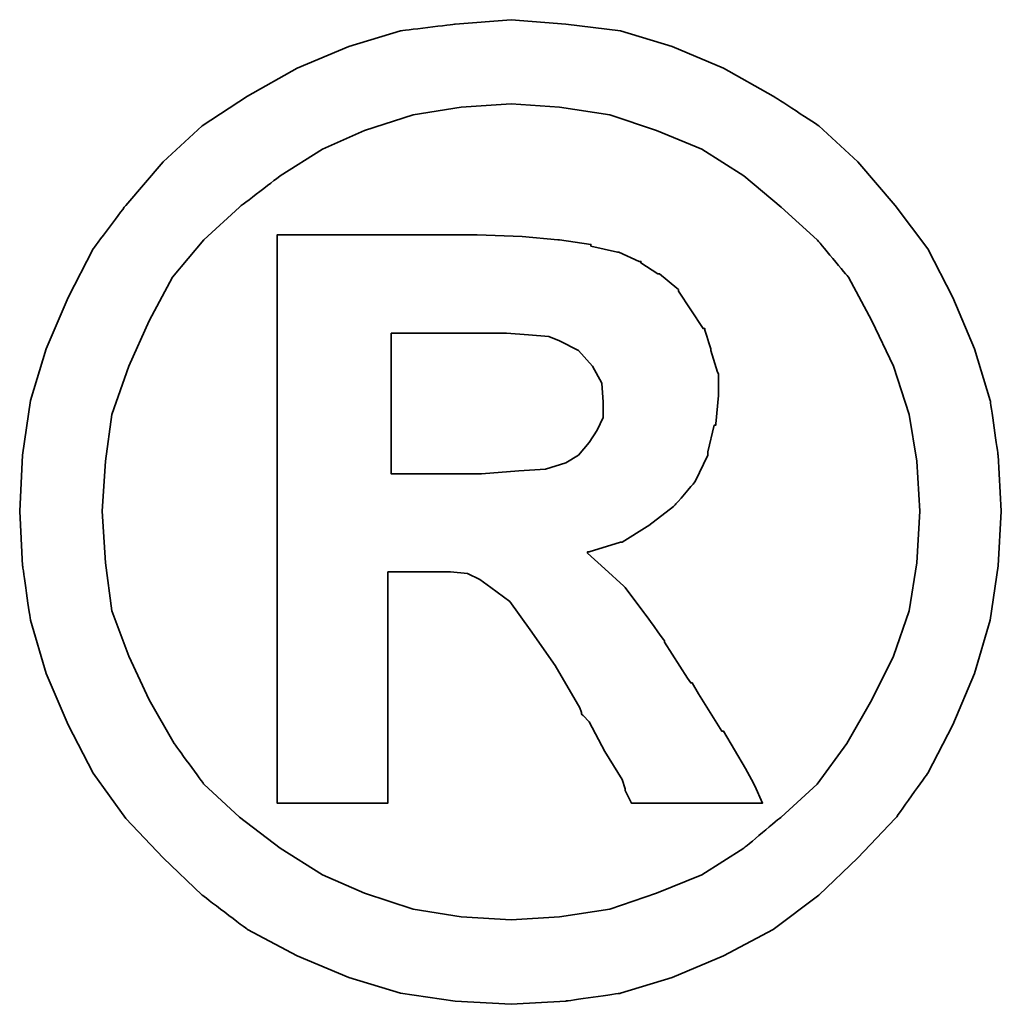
# Model space of a CAD drawing. Header units: millimetres. Extents: x 716 to 1311, y 158 to 389.
# Tile 53 of 56: x 1182.35 to 1185.42, y 224.16 to 227.24. Entities that reach past the tile are written whole.
import ezdxf

# ---------------------------------------------------------------- set-up
doc = ezdxf.new("R2010")
doc.units = ezdxf.units.MM
doc.header["$LTSCALE"] = 10
doc.layers.add('DIM', color=4, linetype='Continuous')
doc.layers.add('layer 1', color=7, linetype='Continuous')

# ---------------------------------------------------------------- blocks, each defined once
blk = doc.blocks.new('TBI MOTION logo(完整正式版)')
at = {"layer": 'layer 1', "color": 22, "lineweight": 35}
for points, knots in [([(81.20634, 4.98624), (81.20634, 4.98624), (81.18649, 5.32862), (81.18649, 5.32862), (81.18649, 5.32862), (81.18649, 5.32862), (81.13886, 5.66206), (81.13886, 5.66206), (81.13886, 5.66206), (81.13886, 5.66206), (81.04359, 5.97764), (81.04359, 5.97764), (81.04359, 5.97764), (81.04359, 5.97764), (80.91061, 6.29124), (80.91061, 6.29124), (80.91061, 6.29124), (80.91061, 6.29124), (80.75778, 6.58697), (80.75778, 6.58697), (80.75778, 6.58697), (80.75778, 6.58697), (80.5593, 6.85294), (80.5593, 6.85294), (80.5593, 6.85294), (80.5593, 6.85294), (80.33105, 7.1189), (80.33105, 7.1189), (80.33105, 7.1189), (80.33105, 7.1189), (80.09287, 7.33921), (80.09287, 7.33921), (80.09287, 7.33921), (80.09287, 7.33921), (79.815, 7.51982), (79.815, 7.51982), (79.815, 7.51982), (79.815, 7.51982), (79.51133, 7.69051), (79.51133, 7.69051), (79.51133, 7.69051), (79.51133, 7.69051), (79.19773, 7.8235), (79.19773, 7.8235), (79.19773, 7.8235), (79.19773, 7.8235), (78.88215, 7.91877), (78.88215, 7.91877), (78.88215, 7.91877), (78.88215, 7.91877), (78.54871, 7.95846), (78.54871, 7.95846), (78.54871, 7.95846), (78.54871, 7.95846), (78.21526, 7.98625), (78.21526, 7.98625), (78.21526, 7.98625), (78.21526, 7.98625), (77.87388, 7.95846), (77.87388, 7.95846), (77.87388, 7.95846), (77.87388, 7.95846), (77.54044, 7.91877), (77.54044, 7.91877), (77.54044, 7.91877), (77.54044, 7.91877), (77.22485, 7.8235), (77.22485, 7.8235), (77.22485, 7.8235), (77.22485, 7.8235), (76.91027, 7.69051), (76.91027, 7.69051), (76.91027, 7.69051), (76.91027, 7.69051), (76.6056, 7.51982), (76.6056, 7.51982), (76.6056, 7.51982), (76.6056, 7.51982), (76.32972, 7.33921), (76.32972, 7.33921), (76.32972, 7.33921), (76.32972, 7.33921), (76.09154, 7.1189), (76.09154, 7.1189), (76.09154, 7.1189), (76.09154, 7.1189), (75.86329, 6.85294), (75.86329, 6.85294), (75.86329, 6.85294), (75.86329, 6.85294), (75.66382, 6.58697), (75.66382, 6.58697), (75.66382, 6.58697), (75.66382, 6.58697), (75.51099, 6.29124), (75.51099, 6.29124), (75.51099, 6.29124), (75.51099, 6.29124), (75.37702, 5.97764), (75.37702, 5.97764), (75.37702, 5.97764), (75.37702, 5.97764), (75.28175, 5.66206), (75.28175, 5.66206), (75.28175, 5.66206), (75.28175, 5.66206), (75.23411, 5.32862), (75.23411, 5.32862), (75.23411, 5.32862), (75.23411, 5.32862), (75.21625, 4.98624), (75.21625, 4.98624), (75.21625, 4.98624), (75.21625, 4.98624), (75.23411, 4.6528), (75.23411, 4.6528), (75.23411, 4.6528), (75.23411, 4.6528), (75.28175, 4.32035), (75.28175, 4.32035), (75.28175, 4.32035), (75.28175, 4.32035), (75.37702, 3.99583), (75.37702, 3.99583), (75.37702, 3.99583), (75.37702, 3.99583), (75.51099, 3.68224), (75.51099, 3.68224), (75.51099, 3.68224), (75.51099, 3.68224), (75.66382, 3.38749), (75.66382, 3.38749), (75.66382, 3.38749), (75.66382, 3.38749), (75.86329, 3.10963), (75.86329, 3.10963), (75.86329, 3.10963), (75.86329, 3.10963), (76.09154, 2.87145), (76.09154, 2.87145), (76.09154, 2.87145), (76.09154, 2.87145), (76.32972, 2.6432), (76.32972, 2.6432), (76.32972, 2.6432), (76.32972, 2.6432), (76.6056, 2.43381), (76.6056, 2.43381), (76.6056, 2.43381), (76.6056, 2.43381), (76.91027, 2.27205), (76.91027, 2.27205), (76.91027, 2.27205), (76.91027, 2.27205), (77.22485, 2.13906), (77.22485, 2.13906), (77.22485, 2.13906), (77.22485, 2.13906), (77.54044, 2.0438), (77.54044, 2.0438), (77.54044, 2.0438), (77.54044, 2.0438), (77.87388, 1.99616), (77.87388, 1.99616), (77.87388, 1.99616), (77.87388, 1.99616), (78.21526, 1.97631), (78.21526, 1.97631), (78.21526, 1.97631), (78.21526, 1.97631), (78.54871, 1.99616), (78.54871, 1.99616), (78.54871, 1.99616), (78.54871, 1.99616), (78.88215, 2.0438), (78.88215, 2.0438), (78.88215, 2.0438), (78.88215, 2.0438), (79.19773, 2.13906), (79.19773, 2.13906), (79.19773, 2.13906), (79.19773, 2.13906), (79.51133, 2.27205), (79.51133, 2.27205), (79.51133, 2.27205), (79.51133, 2.27205), (79.815, 2.43381), (79.815, 2.43381), (79.815, 2.43381), (79.815, 2.43381), (80.09287, 2.6432), (80.09287, 2.6432), (80.09287, 2.6432), (80.09287, 2.6432), (80.33105, 2.87145), (80.33105, 2.87145), (80.33105, 2.87145), (80.33105, 2.87145), (80.5593, 3.10963), (80.5593, 3.10963), (80.5593, 3.10963), (80.5593, 3.10963), (80.75778, 3.38749), (80.75778, 3.38749), (80.75778, 3.38749), (80.75778, 3.38749), (80.91061, 3.68224), (80.91061, 3.68224), (80.91061, 3.68224), (80.91061, 3.68224), (81.04359, 3.99583), (81.04359, 3.99583), (81.04359, 3.99583), (81.04359, 3.99583), (81.13886, 4.32035), (81.13886, 4.32035), (81.13886, 4.32035), (81.13886, 4.32035), (81.18649, 4.6528), (81.18649, 4.6528), (81.18649, 4.6528), (81.18649, 4.6528), (81.20634, 4.98624), (81.20634, 4.98624)], [0, 0, 0, 0, 0.0178571, 0.0178571, 0.0178571, 0.0178572, 0.0357143, 0.0357143, 0.0357143, 0.0357143, 0.0535714, 0.0535714, 0.0535714, 0.0535714, 0.0714286, 0.0714286, 0.0714286, 0.0714286, 0.0892857, 0.0892857, 0.0892857, 0.0892857, 0.1071429, 0.1071429, 0.1071429, 0.1071429, 0.125, 0.125, 0.125, 0.125, 0.1428571, 0.1428571, 0.1428571, 0.1428572, 0.1607143, 0.1607143, 0.1607143, 0.1607143, 0.1785714, 0.1785714, 0.1785714, 0.1785714, 0.1964286, 0.1964286, 0.1964286, 0.1964286, 0.2142857, 0.2142857, 0.2142857, 0.2142857, 0.2321429, 0.2321429, 0.2321429, 0.2321429, 0.25, 0.25, 0.25, 0.25, 0.2678571, 0.2678571, 0.2678571, 0.2678572, 0.2857143, 0.2857143, 0.2857143, 0.2857143, 0.3035714, 0.3035714, 0.3035714, 0.3035714, 0.3214286, 0.3214286, 0.3214286, 0.3214286, 0.3392857, 0.3392857, 0.3392857, 0.3392857, 0.3571429, 0.3571429, 0.3571429, 0.3571429, 0.375, 0.375, 0.375, 0.375, 0.3928571, 0.3928571, 0.3928571, 0.3928572, 0.4107143, 0.4107143, 0.4107143, 0.4107143, 0.4285714, 0.4285714, 0.4285714, 0.4285714, 0.4464286, 0.4464286, 0.4464286, 0.4464286, 0.4642857, 0.4642857, 0.4642857, 0.4642857, 0.4821429, 0.4821429, 0.4821429, 0.4821429, 0.5, 0.5, 0.5, 0.5, 0.5178571, 0.5178571, 0.5178571, 0.5178572, 0.5357143, 0.5357143, 0.5357143, 0.5357143, 0.5535714, 0.5535714, 0.5535714, 0.5535714, 0.5714286, 0.5714286, 0.5714286, 0.5714286, 0.5892857, 0.5892857, 0.5892857, 0.5892857, 0.6071429, 0.6071429, 0.6071429, 0.6071429, 0.625, 0.625, 0.625, 0.625, 0.6428571, 0.6428571, 0.6428571, 0.6428572, 0.6607143, 0.6607143, 0.6607143, 0.6607143, 0.6785714, 0.6785714, 0.6785714, 0.6785714, 0.6964286, 0.6964286, 0.6964286, 0.6964286, 0.7142857, 0.7142857, 0.7142857, 0.7142857, 0.7321429, 0.7321429, 0.7321429, 0.7321429, 0.75, 0.75, 0.75, 0.75, 0.7678571, 0.7678571, 0.7678571, 0.7678572, 0.7857143, 0.7857143, 0.7857143, 0.7857143, 0.8035714, 0.8035714, 0.8035714, 0.8035714, 0.8214286, 0.8214286, 0.8214286, 0.8214286, 0.8392857, 0.8392857, 0.8392857, 0.8392857, 0.8571429, 0.8571429, 0.8571429, 0.8571429, 0.875, 0.875, 0.875, 0.875, 0.8928571, 0.8928571, 0.8928571, 0.8928572, 0.9107143, 0.9107143, 0.9107143, 0.9107143, 0.9285714, 0.9285714, 0.9285714, 0.9285714, 0.9464286, 0.9464286, 0.9464286, 0.9464286, 0.9642857, 0.9642857, 0.9642857, 0.9642857, 0.9821429, 0.9821429, 0.9821429, 0.9821429, 1, 1, 1, 1]), ([(80.71014, 4.98624), (80.71014, 4.98624), (80.69129, 5.29091), (80.69129, 5.29091), (80.69129, 5.29091), (80.69129, 5.29091), (80.64464, 5.57672), (80.64464, 5.57672), (80.64464, 5.57672), (80.64464, 5.57672), (80.54937, 5.87245), (80.54937, 5.87245), (80.54937, 5.87245), (80.54937, 5.87245), (80.41639, 6.14833), (80.41639, 6.14833), (80.41639, 6.14833), (80.41639, 6.14833), (80.27349, 6.41429), (80.27349, 6.41429), (80.27349, 6.41429), (80.27349, 6.41429), (80.08295, 6.64255), (80.08295, 6.64255), (80.08295, 6.64255), (80.08295, 6.64255), (79.86264, 6.84301), (79.86264, 6.84301), (79.86264, 6.84301), (79.86264, 6.84301), (79.63439, 7.03355), (79.63439, 7.03355), (79.63439, 7.03355), (79.63439, 7.03355), (79.37835, 7.1963), (79.37835, 7.1963), (79.37835, 7.1963), (79.37835, 7.1963), (79.10246, 7.30944), (79.10246, 7.30944), (79.10246, 7.30944), (79.10246, 7.30944), (78.81665, 7.40471), (78.81665, 7.40471), (78.81665, 7.40471), (78.81665, 7.40471), (78.511, 7.45234), (78.511, 7.45234), (78.511, 7.45234), (78.511, 7.45234), (78.21526, 7.47219), (78.21526, 7.47219), (78.21526, 7.47219), (78.21526, 7.47219), (77.9106, 7.45234), (77.9106, 7.45234), (77.9106, 7.45234), (77.9106, 7.45234), (77.61685, 7.40471), (77.61685, 7.40471), (77.61685, 7.40471), (77.61685, 7.40471), (77.32012, 7.30944), (77.32012, 7.30944), (77.32012, 7.30944), (77.32012, 7.30944), (77.06309, 7.1963), (77.06309, 7.1963), (77.06309, 7.1963), (77.06309, 7.1963), (76.80606, 7.03355), (76.80606, 7.03355), (76.80606, 7.03355), (76.80606, 7.03355), (76.55797, 6.84301), (76.55797, 6.84301), (76.55797, 6.84301), (76.55797, 6.84301), (76.34063, 6.64255), (76.34063, 6.64255), (76.34063, 6.64255), (76.34063, 6.64255), (76.1491, 6.41429), (76.1491, 6.41429), (76.1491, 6.41429), (76.1491, 6.41429), (76.0062, 6.14833), (76.0062, 6.14833), (76.0062, 6.14833), (76.0062, 6.14833), (75.88314, 5.87245), (75.88314, 5.87245), (75.88314, 5.87245), (75.88314, 5.87245), (75.77794, 5.57672), (75.77794, 5.57672), (75.77794, 5.57672), (75.77794, 5.57672), (75.73924, 5.29091), (75.73924, 5.29091), (75.73924, 5.29091), (75.73924, 5.29091), (75.72039, 4.98624), (75.72039, 4.98624), (75.72039, 4.98624), (75.72039, 4.98624), (75.73924, 4.67165), (75.73924, 4.67165), (75.73924, 4.67165), (75.73924, 4.67165), (75.77794, 4.37791), (75.77794, 4.37791), (75.77794, 4.37791), (75.77794, 4.37791), (75.88314, 4.10102), (75.88314, 4.10102), (75.88314, 4.10102), (75.88314, 4.10102), (76.0062, 3.83407), (76.0062, 3.83407), (76.0062, 3.83407), (76.0062, 3.83407), (76.15902, 3.56811), (76.15902, 3.56811), (76.15902, 3.56811), (76.15902, 3.56811), (76.34063, 3.32001), (76.34063, 3.32001), (76.34063, 3.32001), (76.34063, 3.32001), (76.55797, 3.11955), (76.55797, 3.11955), (76.55797, 3.11955), (76.55797, 3.11955), (76.80606, 2.92901), (76.80606, 2.92901), (76.80606, 2.92901), (76.80606, 2.92901), (77.06309, 2.76725), (77.06309, 2.76725), (77.06309, 2.76725), (77.06309, 2.76725), (77.32012, 2.65412), (77.32012, 2.65412), (77.32012, 2.65412), (77.32012, 2.65412), (77.61685, 2.55786), (77.61685, 2.55786), (77.61685, 2.55786), (77.61685, 2.55786), (77.9106, 2.51022), (77.9106, 2.51022), (77.9106, 2.51022), (77.9106, 2.51022), (78.21526, 2.49137), (78.21526, 2.49137), (78.21526, 2.49137), (78.21526, 2.49137), (78.511, 2.51022), (78.511, 2.51022), (78.511, 2.51022), (78.511, 2.51022), (78.81665, 2.55786), (78.81665, 2.55786), (78.81665, 2.55786), (78.81665, 2.55786), (79.10246, 2.65412), (79.10246, 2.65412), (79.10246, 2.65412), (79.10246, 2.65412), (79.37835, 2.76725), (79.37835, 2.76725), (79.37835, 2.76725), (79.37835, 2.76725), (79.63439, 2.92901), (79.63439, 2.92901), (79.63439, 2.92901), (79.63439, 2.92901), (79.86264, 3.11955), (79.86264, 3.11955), (79.86264, 3.11955), (79.86264, 3.11955), (80.08295, 3.32001), (80.08295, 3.32001), (80.08295, 3.32001), (80.08295, 3.32001), (80.26356, 3.56811), (80.26356, 3.56811), (80.26356, 3.56811), (80.26356, 3.56811), (80.41639, 3.83407), (80.41639, 3.83407), (80.41639, 3.83407), (80.41639, 3.83407), (80.54937, 4.10102), (80.54937, 4.10102), (80.54937, 4.10102), (80.54937, 4.10102), (80.64464, 4.37791), (80.64464, 4.37791), (80.64464, 4.37791), (80.64464, 4.37791), (80.69129, 4.67165), (80.69129, 4.67165), (80.69129, 4.67165), (80.69129, 4.67165), (80.71014, 4.98624), (80.71014, 4.98624)], [0, 0, 0, 0, 0.0192308, 0.0192308, 0.0192308, 0.0192308, 0.0384615, 0.0384615, 0.0384615, 0.0384615, 0.0576923, 0.0576923, 0.0576923, 0.0576923, 0.0769231, 0.0769231, 0.0769231, 0.0769231, 0.0961538, 0.0961538, 0.0961538, 0.0961539, 0.1153846, 0.1153846, 0.1153846, 0.1153846, 0.1346154, 0.1346154, 0.1346154, 0.1346154, 0.1538462, 0.1538462, 0.1538462, 0.1538462, 0.1730769, 0.1730769, 0.1730769, 0.1730769, 0.1923077, 0.1923077, 0.1923077, 0.1923077, 0.2115385, 0.2115385, 0.2115385, 0.2115385, 0.2307692, 0.2307692, 0.2307692, 0.2307692, 0.25, 0.25, 0.25, 0.25, 0.2692308, 0.2692308, 0.2692308, 0.2692308, 0.2884615, 0.2884615, 0.2884615, 0.2884615, 0.3076923, 0.3076923, 0.3076923, 0.3076923, 0.3269231, 0.3269231, 0.3269231, 0.3269231, 0.3461538, 0.3461538, 0.3461538, 0.3461539, 0.3653846, 0.3653846, 0.3653846, 0.3653846, 0.3846154, 0.3846154, 0.3846154, 0.3846154, 0.4038462, 0.4038462, 0.4038462, 0.4038462, 0.4230769, 0.4230769, 0.4230769, 0.4230769, 0.4423077, 0.4423077, 0.4423077, 0.4423077, 0.4615385, 0.4615385, 0.4615385, 0.4615385, 0.4807692, 0.4807692, 0.4807692, 0.4807692, 0.5, 0.5, 0.5, 0.5, 0.5192308, 0.5192308, 0.5192308, 0.5192308, 0.5384615, 0.5384615, 0.5384615, 0.5384615, 0.5576923, 0.5576923, 0.5576923, 0.5576923, 0.5769231, 0.5769231, 0.5769231, 0.5769231, 0.5961538, 0.5961538, 0.5961538, 0.5961539, 0.6153846, 0.6153846, 0.6153846, 0.6153846, 0.6346154, 0.6346154, 0.6346154, 0.6346154, 0.6538462, 0.6538462, 0.6538462, 0.6538462, 0.6730769, 0.6730769, 0.6730769, 0.6730769, 0.6923077, 0.6923077, 0.6923077, 0.6923077, 0.7115385, 0.7115385, 0.7115385, 0.7115385, 0.7307692, 0.7307692, 0.7307692, 0.7307692, 0.75, 0.75, 0.75, 0.75, 0.7692308, 0.7692308, 0.7692308, 0.7692308, 0.7884615, 0.7884615, 0.7884615, 0.7884615, 0.8076923, 0.8076923, 0.8076923, 0.8076923, 0.8269231, 0.8269231, 0.8269231, 0.8269231, 0.8461538, 0.8461538, 0.8461538, 0.8461539, 0.8653846, 0.8653846, 0.8653846, 0.8653846, 0.8846154, 0.8846154, 0.8846154, 0.8846154, 0.9038462, 0.9038462, 0.9038462, 0.9038462, 0.9230769, 0.9230769, 0.9230769, 0.9230769, 0.9423077, 0.9423077, 0.9423077, 0.9423077, 0.9615385, 0.9615385, 0.9615385, 0.9615385, 0.9807692, 0.9807692, 0.9807692, 0.9807692, 1, 1, 1, 1]), ([(76.78721, 3.2823), (76.78721, 3.2823), (76.78721, 3.32001), (76.78721, 3.32001), (76.78721, 3.32001), (76.78721, 3.32001), (76.78721, 3.42422), (76.78721, 3.42422), (76.78721, 3.42422), (76.78721, 3.42422), (76.78721, 3.59689), (76.78721, 3.59689), (76.78721, 3.59689), (76.78721, 3.59689), (76.78721, 3.80529), (76.78721, 3.80529), (76.78721, 3.80529), (76.78721, 3.80529), (76.78721, 4.0524), (76.78721, 4.0524), (76.78721, 4.0524), (76.78721, 4.0524), (76.78721, 4.32035), (76.78721, 4.32035), (76.78721, 4.32035), (76.78721, 4.32035), (76.78721, 4.92868), (76.78721, 4.92868), (76.78721, 4.92868), (76.78721, 4.92868), (76.78721, 5.53801), (76.78721, 5.53801), (76.78721, 5.53801), (76.78721, 5.53801), (76.78721, 5.82482), (76.78721, 5.82482), (76.78721, 5.82482), (76.78721, 5.82482), (76.78721, 6.07291), (76.78721, 6.07291), (76.78721, 6.07291), (76.78721, 6.07291), (76.78721, 6.30017), (76.78721, 6.30017), (76.78721, 6.30017), (76.78721, 6.30017), (76.78721, 6.45399), (76.78721, 6.45399), (76.78721, 6.45399), (76.78721, 6.45399), (76.78721, 6.5572), (76.78721, 6.5572), (76.78721, 6.5572), (76.78721, 6.5572), (76.78721, 6.59689), (76.78721, 6.59689), (76.78721, 6.59689), (76.78721, 6.59689), (76.78721, 6.67232), (76.78721, 6.67232), (76.78721, 6.67232), (76.78721, 6.67232), (76.8537, 6.67232), (76.8537, 6.67232), (76.8537, 6.67232), (76.8537, 6.67232), (76.87355, 6.67232), (76.87355, 6.67232), (76.87355, 6.67232), (76.87355, 6.67232), (76.91027, 6.67232), (76.91027, 6.67232), (76.91027, 6.67232), (76.91027, 6.67232), (77.04424, 6.67232), (77.04424, 6.67232), (77.04424, 6.67232), (77.04424, 6.67232), (77.22485, 6.67232), (77.22485, 6.67232), (77.22485, 6.67232), (77.22485, 6.67232), (77.43524, 6.67232), (77.43524, 6.67232), (77.43524, 6.67232), (77.43524, 6.67232), (77.65357, 6.67232), (77.65357, 6.67232), (77.65357, 6.67232), (77.65357, 6.67232), (77.82625, 6.67232), (77.82625, 6.67232), (77.82625, 6.67232), (77.82625, 6.67232), (77.94037, 6.67232), (77.94037, 6.67232), (77.94037, 6.67232), (77.94037, 6.67232), (77.97709, 6.67232), (77.97709, 6.67232), (77.97709, 6.67232), (77.97709, 6.67232), (77.99694, 6.67232), (77.99694, 6.67232), (77.99694, 6.67232), (77.99694, 6.67232), (78.00686, 6.67232), (78.00686, 6.67232), (78.00686, 6.67232), (78.00686, 6.67232), (78.28275, 6.6624), (78.28275, 6.6624), (78.28275, 6.6624), (78.28275, 6.6624), (78.50107, 6.64255), (78.50107, 6.64255), (78.50107, 6.64255), (78.50107, 6.64255), (78.511, 6.64255), (78.511, 6.64255), (78.511, 6.64255), (78.511, 6.64255), (78.70154, 6.61476), (78.70154, 6.61476), (78.70154, 6.61476), (78.70154, 6.61476), (78.70154, 6.60483), (78.70154, 6.60483), (78.70154, 6.60483), (78.70154, 6.60483), (78.86429, 6.56713), (78.86429, 6.56713), (78.86429, 6.56713), (78.86429, 6.56713), (78.87223, 6.56713), (78.87223, 6.56713), (78.87223, 6.56713), (78.87223, 6.56713), (78.99727, 6.51056), (78.99727, 6.51056), (78.99727, 6.51056), (78.99727, 6.51056), (79.00719, 6.51056), (79.00719, 6.51056), (79.00719, 6.51056), (79.00719, 6.51056), (79.00719, 6.50162), (79.00719, 6.50162), (79.00719, 6.50162), (79.00719, 6.50162), (79.1104, 6.43415), (79.1104, 6.43415), (79.1104, 6.43415), (79.1104, 6.43415), (79.12132, 6.43415), (79.12132, 6.43415), (79.12132, 6.43415), (79.12132, 6.43415), (79.22552, 6.34781), (79.22552, 6.34781), (79.22552, 6.34781), (79.22552, 6.34781), (79.23544, 6.33888), (79.23544, 6.33888), (79.23544, 6.33888), (79.23544, 6.33888), (79.23544, 6.32895), (79.23544, 6.32895), (79.23544, 6.32895), (79.23544, 6.32895), (79.31087, 6.21483), (79.31087, 6.21483), (79.31087, 6.21483), (79.31087, 6.21483), (79.38629, 6.1007), (79.38629, 6.1007), (79.38629, 6.1007), (79.38629, 6.1007), (79.3972, 6.1007), (79.3972, 6.1007), (79.3972, 6.1007), (79.3972, 6.1007), (79.3972, 6.09078), (79.3972, 6.09078), (79.3972, 6.09078), (79.3972, 6.09078), (79.43392, 5.97764), (79.43392, 5.97764), (79.43392, 5.97764), (79.43392, 5.97764), (79.43392, 5.96772), (79.43392, 5.96772), (79.43392, 5.96772), (79.43392, 5.96772), (79.47362, 5.83474), (79.47362, 5.83474), (79.47362, 5.83474), (79.47362, 5.83474), (79.48156, 5.82482), (79.48156, 5.82482), (79.48156, 5.82482), (79.48156, 5.82482), (79.48156, 5.69977), (79.48156, 5.69977), (79.48156, 5.69977), (79.48156, 5.69977), (79.48156, 5.69183), (79.48156, 5.69183), (79.48156, 5.69183), (79.48156, 5.69183), (79.4637, 5.51915), (79.4637, 5.51915), (79.4637, 5.51915), (79.4637, 5.51915), (79.4637, 5.51122), (79.4637, 5.51122), (79.4637, 5.51122), (79.4637, 5.51122), (79.45377, 5.51122), (79.45377, 5.51122), (79.45377, 5.51122), (79.45377, 5.51122), (79.41507, 5.34847), (79.41507, 5.34847), (79.41507, 5.34847), (79.41507, 5.34847), (79.41507, 5.33854), (79.41507, 5.33854), (79.41507, 5.33854), (79.41507, 5.33854), (79.41507, 5.32862), (79.41507, 5.32862), (79.41507, 5.32862), (79.41507, 5.32862), (79.33865, 5.16785), (79.33865, 5.16785), (79.33865, 5.16785), (79.33865, 5.16785), (79.33071, 5.15693), (79.33071, 5.15693), (79.33071, 5.15693), (79.33071, 5.15693), (79.2156, 5.02495), (79.2156, 5.02495), (79.2156, 5.02495), (79.2156, 5.02495), (79.20567, 5.01502), (79.20567, 5.01502), (79.20567, 5.01502), (79.20567, 5.01502), (79.05483, 4.89991), (79.05483, 4.89991), (79.05483, 4.89991), (79.05483, 4.89991), (79.04491, 4.89197), (79.04491, 4.89197), (79.04491, 4.89197), (79.04491, 4.89197), (78.89208, 4.7967), (78.89208, 4.7967), (78.89208, 4.7967), (78.89208, 4.7967), (78.88215, 4.7967), (78.88215, 4.7967), (78.88215, 4.7967), (78.88215, 4.7967), (78.69161, 4.73913), (78.69161, 4.73913), (78.69161, 4.73913), (78.69161, 4.73913), (78.68169, 4.73913), (78.68169, 4.73913), (78.68169, 4.73913), (78.68169, 4.73913), (78.68169, 4.72921), (78.68169, 4.72921), (78.68169, 4.72921), (78.68169, 4.72921), (78.78688, 4.63394), (78.78688, 4.63394), (78.78688, 4.63394), (78.78688, 4.63394), (78.902, 4.52875), (78.902, 4.52875), (78.902, 4.52875), (78.902, 4.52875), (78.91093, 4.52081), (78.91093, 4.52081), (78.91093, 4.52081), (78.91093, 4.52081), (79.02506, 4.36798), (79.02506, 4.36798), (79.02506, 4.36798), (79.02506, 4.36798), (79.1501, 4.1953), (79.1501, 4.1953), (79.1501, 4.1953), (79.1501, 4.1953), (79.1501, 4.18736), (79.1501, 4.18736), (79.1501, 4.18736), (79.1501, 4.18736), (79.29201, 3.96705), (79.29201, 3.96705), (79.29201, 3.96705), (79.29201, 3.96705), (79.31087, 3.93828), (79.31087, 3.93828), (79.31087, 3.93828), (79.31087, 3.93828), (79.32079, 3.93828), (79.32079, 3.93828), (79.32079, 3.93828), (79.32079, 3.93828), (79.3585, 3.87178), (79.3585, 3.87178), (79.3585, 3.87178), (79.3585, 3.87178), (79.50141, 3.64353), (79.50141, 3.64353), (79.50141, 3.64353), (79.50141, 3.64353), (79.51133, 3.64353), (79.51133, 3.64353), (79.51133, 3.64353), (79.51133, 3.64353), (79.64431, 3.41528), (79.64431, 3.41528), (79.64431, 3.41528), (79.64431, 3.41528), (79.68202, 3.3478), (79.68202, 3.3478), (79.68202, 3.3478), (79.68202, 3.3478), (79.70187, 3.31009), (79.70187, 3.31009), (79.70187, 3.31009), (79.70187, 3.31009), (79.7495, 3.2049), (79.7495, 3.2049), (79.7495, 3.2049), (79.7495, 3.2049), (79.64431, 3.2049), (79.64431, 3.2049), (79.64431, 3.2049), (79.64431, 3.2049), (79.62546, 3.2049), (79.62546, 3.2049), (79.62546, 3.2049), (79.62546, 3.2049), (79.53912, 3.2049), (79.53912, 3.2049), (79.53912, 3.2049), (79.53912, 3.2049), (79.31087, 3.2049), (79.31087, 3.2049), (79.31087, 3.2049), (79.31087, 3.2049), (79.08262, 3.2049), (79.08262, 3.2049), (79.08262, 3.2049), (79.08262, 3.2049), (79.00719, 3.2049), (79.00719, 3.2049), (79.00719, 3.2049), (79.00719, 3.2049), (78.98735, 3.2049), (78.98735, 3.2049), (78.98735, 3.2049), (78.98735, 3.2049), (78.94964, 3.2049), (78.94964, 3.2049), (78.94964, 3.2049), (78.94964, 3.2049), (78.92979, 3.24459), (78.92979, 3.24459), (78.92979, 3.24459), (78.92979, 3.24459), (78.91093, 3.2823), (78.91093, 3.2823), (78.91093, 3.2823), (78.91093, 3.2823), (78.91093, 3.29223), (78.91093, 3.29223), (78.91093, 3.29223), (78.91093, 3.29223), (78.89208, 3.3478), (78.89208, 3.3478), (78.89208, 3.3478), (78.89208, 3.3478), (78.78688, 3.52048), (78.78688, 3.52048), (78.78688, 3.52048), (78.78688, 3.52048), (78.69161, 3.7001), (78.69161, 3.7001), (78.69161, 3.7001), (78.69161, 3.7001), (78.6539, 3.7388), (78.6539, 3.7388), (78.6539, 3.7388), (78.6539, 3.7388), (78.64398, 3.74873), (78.64398, 3.74873), (78.64398, 3.74873), (78.64398, 3.74873), (78.64398, 3.75766), (78.64398, 3.75766), (78.64398, 3.75766), (78.64398, 3.75766), (78.63405, 3.78644), (78.63405, 3.78644), (78.63405, 3.78644), (78.63405, 3.78644), (78.48321, 4.04347), (78.48321, 4.04347), (78.48321, 4.04347), (78.48321, 4.04347), (78.33038, 4.2618), (78.33038, 4.2618), (78.33038, 4.2618), (78.33038, 4.2618), (78.20732, 4.43447), (78.20732, 4.43447), (78.20732, 4.43447), (78.20732, 4.43447), (78.09221, 4.52081), (78.09221, 4.52081), (78.09221, 4.52081), (78.09221, 4.52081), (78.02472, 4.56845), (78.02472, 4.56845), (78.02472, 4.56845), (78.02472, 4.56845), (77.9493, 4.60616), (77.9493, 4.60616), (77.9493, 4.60616), (77.9493, 4.60616), (77.8451, 4.61608), (77.8451, 4.61608), (77.8451, 4.61608), (77.8451, 4.61608), (77.71113, 4.61608), (77.71113, 4.61608), (77.71113, 4.61608), (77.71113, 4.61608), (77.69128, 4.61608), (77.69128, 4.61608), (77.69128, 4.61608), (77.69128, 4.61608), (77.67342, 4.61608), (77.67342, 4.61608), (77.67342, 4.61608), (77.67342, 4.61608), (77.5583, 4.61608), (77.5583, 4.61608), (77.5583, 4.61608), (77.5583, 4.61608), (77.46303, 4.61608), (77.46303, 4.61608), (77.46303, 4.61608), (77.46303, 4.61608), (77.46303, 4.54761), (77.46303, 4.54761), (77.46303, 4.54761), (77.46303, 4.54761), (77.46303, 4.47318), (77.46303, 4.47318), (77.46303, 4.47318), (77.46303, 4.47318), (77.46303, 4.24294), (77.46303, 4.24294), (77.46303, 4.24294), (77.46303, 4.24294), (77.46303, 3.99583), (77.46303, 3.99583), (77.46303, 3.99583), (77.46303, 3.99583), (77.46303, 3.72888), (77.46303, 3.72888), (77.46303, 3.72888), (77.46303, 3.72888), (77.46303, 3.51055), (77.46303, 3.51055), (77.46303, 3.51055), (77.46303, 3.51055), (77.46303, 3.42422), (77.46303, 3.42422), (77.46303, 3.42422), (77.46303, 3.42422), (77.46303, 3.35773), (77.46303, 3.35773), (77.46303, 3.35773), (77.46303, 3.35773), (77.46303, 3.30017), (77.46303, 3.30017), (77.46303, 3.30017), (77.46303, 3.30017), (77.46303, 3.2823), (77.46303, 3.2823), (77.46303, 3.2823), (77.46303, 3.2823), (77.46303, 3.2049), (77.46303, 3.2049), (77.46303, 3.2049), (77.46303, 3.2049), (77.39753, 3.2049), (77.39753, 3.2049), (77.39753, 3.2049), (77.39753, 3.2049), (77.37768, 3.2049), (77.37768, 3.2049), (77.37768, 3.2049), (77.37768, 3.2049), (77.32012, 3.2049), (77.32012, 3.2049), (77.32012, 3.2049), (77.32012, 3.2049), (77.12165, 3.2049), (77.12165, 3.2049), (77.12165, 3.2049), (77.12165, 3.2049), (76.94897, 3.2049), (76.94897, 3.2049), (76.94897, 3.2049), (76.94897, 3.2049), (76.8924, 3.2049), (76.8924, 3.2049), (76.8924, 3.2049), (76.8924, 3.2049), (76.8537, 3.2049), (76.8537, 3.2049), (76.8537, 3.2049), (76.8537, 3.2049), (76.78721, 3.2049), (76.78721, 3.2049), (76.78721, 3.2049), (76.78721, 3.2049), (76.78721, 3.2823), (76.78721, 3.2823)], [0, 0, 0, 0, 0.0074074, 0.0074074, 0.0074074, 0.0074074, 0.0148148, 0.0148148, 0.0148148, 0.0148148, 0.0222222, 0.0222222, 0.0222222, 0.0222222, 0.0296296, 0.0296296, 0.0296296, 0.0296296, 0.037037, 0.037037, 0.037037, 0.037037, 0.0444444, 0.0444444, 0.0444444, 0.0444445, 0.0518519, 0.0518519, 0.0518519, 0.0518519, 0.0592593, 0.0592593, 0.0592593, 0.0592593, 0.0666667, 0.0666667, 0.0666667, 0.0666667, 0.0740741, 0.0740741, 0.0740741, 0.0740741, 0.0814815, 0.0814815, 0.0814815, 0.0814815, 0.0888889, 0.0888889, 0.0888889, 0.0888889, 0.0962963, 0.0962963, 0.0962963, 0.0962963, 0.1037037, 0.1037037, 0.1037037, 0.1037037, 0.1111111, 0.1111111, 0.1111111, 0.1111111, 0.1185185, 0.1185185, 0.1185185, 0.1185185, 0.1259259, 0.1259259, 0.1259259, 0.1259259, 0.1333333, 0.1333333, 0.1333333, 0.1333333, 0.1407407, 0.1407407, 0.1407407, 0.1407408, 0.1481481, 0.1481481, 0.1481481, 0.1481482, 0.1555556, 0.1555556, 0.1555556, 0.1555556, 0.162963, 0.162963, 0.162963, 0.162963, 0.1703704, 0.1703704, 0.1703704, 0.1703704, 0.1777778, 0.1777778, 0.1777778, 0.1777778, 0.1851852, 0.1851852, 0.1851852, 0.1851852, 0.1925926, 0.1925926, 0.1925926, 0.1925926, 0.2, 0.2, 0.2, 0.2, 0.2074074, 0.2074074, 0.2074074, 0.2074074, 0.2148148, 0.2148148, 0.2148148, 0.2148148, 0.2222222, 0.2222222, 0.2222222, 0.2222222, 0.2296296, 0.2296296, 0.2296296, 0.2296296, 0.237037, 0.237037, 0.237037, 0.237037, 0.2444444, 0.2444444, 0.2444444, 0.2444445, 0.2518519, 0.2518519, 0.2518519, 0.2518519, 0.2592593, 0.2592593, 0.2592593, 0.2592593, 0.2666667, 0.2666667, 0.2666667, 0.2666667, 0.2740741, 0.2740741, 0.2740741, 0.2740741, 0.2814815, 0.2814815, 0.2814815, 0.2814815, 0.2888889, 0.2888889, 0.2888889, 0.2888889, 0.2962963, 0.2962963, 0.2962963, 0.2962963, 0.3037037, 0.3037037, 0.3037037, 0.3037037, 0.3111111, 0.3111111, 0.3111111, 0.3111111, 0.3185185, 0.3185185, 0.3185185, 0.3185185, 0.3259259, 0.3259259, 0.3259259, 0.3259259, 0.3333333, 0.3333333, 0.3333333, 0.3333333, 0.3407407, 0.3407407, 0.3407407, 0.3407408, 0.3481481, 0.3481481, 0.3481481, 0.3481482, 0.3555556, 0.3555556, 0.3555556, 0.3555556, 0.362963, 0.362963, 0.362963, 0.362963, 0.3703704, 0.3703704, 0.3703704, 0.3703704, 0.3777778, 0.3777778, 0.3777778, 0.3777778, 0.3851852, 0.3851852, 0.3851852, 0.3851852, 0.3925926, 0.3925926, 0.3925926, 0.3925926, 0.4, 0.4, 0.4, 0.4, 0.4074074, 0.4074074, 0.4074074, 0.4074074, 0.4148148, 0.4148148, 0.4148148, 0.4148148, 0.4222222, 0.4222222, 0.4222222, 0.4222222, 0.4296296, 0.4296296, 0.4296296, 0.4296296, 0.437037, 0.437037, 0.437037, 0.437037, 0.4444444, 0.4444444, 0.4444444, 0.4444445, 0.4518519, 0.4518519, 0.4518519, 0.4518519, 0.4592593, 0.4592593, 0.4592593, 0.4592593, 0.4666667, 0.4666667, 0.4666667, 0.4666667, 0.4740741, 0.4740741, 0.4740741, 0.4740741, 0.4814815, 0.4814815, 0.4814815, 0.4814815, 0.4888889, 0.4888889, 0.4888889, 0.4888889, 0.4962963, 0.4962963, 0.4962963, 0.4962963, 0.5037037, 0.5037037, 0.5037037, 0.5037037, 0.5111111, 0.5111111, 0.5111111, 0.5111111, 0.5185185, 0.5185185, 0.5185185, 0.5185185, 0.5259259, 0.5259259, 0.5259259, 0.5259259, 0.5333333, 0.5333333, 0.5333333, 0.5333333, 0.5407407, 0.5407407, 0.5407407, 0.5407408, 0.5481481, 0.5481481, 0.5481481, 0.5481482, 0.5555556, 0.5555556, 0.5555556, 0.5555556, 0.562963, 0.562963, 0.562963, 0.562963, 0.5703704, 0.5703704, 0.5703704, 0.5703704, 0.5777778, 0.5777778, 0.5777778, 0.5777778, 0.5851852, 0.5851852, 0.5851852, 0.5851852, 0.5925926, 0.5925926, 0.5925926, 0.5925926, 0.6, 0.6, 0.6, 0.6, 0.6074074, 0.6074074, 0.6074074, 0.6074074, 0.6148148, 0.6148148, 0.6148148, 0.6148148, 0.6222222, 0.6222222, 0.6222222, 0.6222222, 0.6296296, 0.6296296, 0.6296296, 0.6296296, 0.637037, 0.637037, 0.637037, 0.637037, 0.6444444, 0.6444444, 0.6444444, 0.6444445, 0.6518519, 0.6518519, 0.6518519, 0.6518519, 0.6592593, 0.6592593, 0.6592593, 0.6592593, 0.6666667, 0.6666667, 0.6666667, 0.6666667, 0.6740741, 0.6740741, 0.6740741, 0.6740741, 0.6814815, 0.6814815, 0.6814815, 0.6814815, 0.6888889, 0.6888889, 0.6888889, 0.6888889, 0.6962963, 0.6962963, 0.6962963, 0.6962963, 0.7037037, 0.7037037, 0.7037037, 0.7037037, 0.7111111, 0.7111111, 0.7111111, 0.7111111, 0.7185185, 0.7185185, 0.7185185, 0.7185185, 0.7259259, 0.7259259, 0.7259259, 0.7259259, 0.7333333, 0.7333333, 0.7333333, 0.7333333, 0.7407407, 0.7407407, 0.7407407, 0.7407408, 0.7481481, 0.7481481, 0.7481481, 0.7481482, 0.7555556, 0.7555556, 0.7555556, 0.7555556, 0.762963, 0.762963, 0.762963, 0.762963, 0.7703704, 0.7703704, 0.7703704, 0.7703704, 0.7777778, 0.7777778, 0.7777778, 0.7777778, 0.7851852, 0.7851852, 0.7851852, 0.7851852, 0.7925926, 0.7925926, 0.7925926, 0.7925926, 0.8, 0.8, 0.8, 0.8, 0.8074074, 0.8074074, 0.8074074, 0.8074074, 0.8148148, 0.8148148, 0.8148148, 0.8148148, 0.8222222, 0.8222222, 0.8222222, 0.8222222, 0.8296296, 0.8296296, 0.8296296, 0.8296296, 0.837037, 0.837037, 0.837037, 0.837037, 0.8444444, 0.8444444, 0.8444444, 0.8444445, 0.8518519, 0.8518519, 0.8518519, 0.8518519, 0.8592593, 0.8592593, 0.8592593, 0.8592593, 0.8666667, 0.8666667, 0.8666667, 0.8666667, 0.8740741, 0.8740741, 0.8740741, 0.8740741, 0.8814815, 0.8814815, 0.8814815, 0.8814815, 0.8888889, 0.8888889, 0.8888889, 0.8888889, 0.8962963, 0.8962963, 0.8962963, 0.8962963, 0.9037037, 0.9037037, 0.9037037, 0.9037037, 0.9111111, 0.9111111, 0.9111111, 0.9111111, 0.9185185, 0.9185185, 0.9185185, 0.9185185, 0.9259259, 0.9259259, 0.9259259, 0.9259259, 0.9333333, 0.9333333, 0.9333333, 0.9333333, 0.9407407, 0.9407407, 0.9407407, 0.9407408, 0.9481481, 0.9481481, 0.9481481, 0.9481482, 0.9555556, 0.9555556, 0.9555556, 0.9555556, 0.962963, 0.962963, 0.962963, 0.962963, 0.9703704, 0.9703704, 0.9703704, 0.9703704, 0.9777778, 0.9777778, 0.9777778, 0.9777778, 0.9851852, 0.9851852, 0.9851852, 0.9851852, 0.9925926, 0.9925926, 0.9925926, 0.9925926, 1, 1, 1, 1]), ([(77.48288, 6.07291), (77.48288, 6.07291), (77.48288, 5.99551), (77.48288, 5.99551), (77.48288, 5.99551), (77.48288, 5.99551), (77.48288, 5.82482), (77.48288, 5.82482), (77.48288, 5.82482), (77.48288, 5.82482), (77.48288, 5.63328), (77.48288, 5.63328), (77.48288, 5.63328), (77.48288, 5.63328), (77.48288, 5.46358), (77.48288, 5.46358), (77.48288, 5.46358), (77.48288, 5.46358), (77.48288, 5.29091), (77.48288, 5.29091), (77.48288, 5.29091), (77.48288, 5.29091), (77.48288, 5.21449), (77.48288, 5.21449), (77.48288, 5.21449), (77.48288, 5.21449), (77.50074, 5.21449), (77.50074, 5.21449), (77.50074, 5.21449), (77.50074, 5.21449), (77.71113, 5.21449), (77.71113, 5.21449), (77.71113, 5.21449), (77.71113, 5.21449), (77.94037, 5.21449), (77.94037, 5.21449), (77.94037, 5.21449), (77.94037, 5.21449), (78.01579, 5.21449), (78.01579, 5.21449), (78.01579, 5.21449), (78.01579, 5.21449), (78.03465, 5.21449), (78.03465, 5.21449), (78.03465, 5.21449), (78.03465, 5.21449), (78.2629, 5.23335), (78.2629, 5.23335), (78.2629, 5.23335), (78.2629, 5.23335), (78.42565, 5.24327), (78.42565, 5.24327), (78.42565, 5.24327), (78.42565, 5.24327), (78.54871, 5.28098), (78.54871, 5.28098), (78.54871, 5.28098), (78.54871, 5.28098), (78.62611, 5.32862), (78.62611, 5.32862), (78.62611, 5.32862), (78.62611, 5.32862), (78.69161, 5.40503), (78.69161, 5.40503), (78.69161, 5.40503), (78.69161, 5.40503), (78.73925, 5.48145), (78.73925, 5.48145), (78.73925, 5.48145), (78.73925, 5.48145), (78.77696, 5.55885), (78.77696, 5.55885), (78.77696, 5.55885), (78.77696, 5.55885), (78.77696, 5.65214), (78.77696, 5.65214), (78.77696, 5.65214), (78.77696, 5.65214), (78.76902, 5.76726), (78.76902, 5.76726), (78.76902, 5.76726), (78.76902, 5.76726), (78.71146, 5.87245), (78.71146, 5.87245), (78.71146, 5.87245), (78.71146, 5.87245), (78.62611, 5.96772), (78.62611, 5.96772), (78.62611, 5.96772), (78.62611, 5.96772), (78.511, 6.02528), (78.511, 6.02528), (78.511, 6.02528), (78.511, 6.02528), (78.44451, 6.05306), (78.44451, 6.05306), (78.44451, 6.05306), (78.44451, 6.05306), (78.32046, 6.06299), (78.32046, 6.06299), (78.32046, 6.06299), (78.32046, 6.06299), (78.18748, 6.07291), (78.18748, 6.07291), (78.18748, 6.07291), (78.18748, 6.07291), (77.99694, 6.07291), (77.99694, 6.07291), (77.99694, 6.07291), (77.99694, 6.07291), (77.97709, 6.07291), (77.97709, 6.07291), (77.97709, 6.07291), (77.97709, 6.07291), (77.90167, 6.07291), (77.90167, 6.07291), (77.90167, 6.07291), (77.90167, 6.07291), (77.69128, 6.07291), (77.69128, 6.07291), (77.69128, 6.07291), (77.69128, 6.07291), (77.50074, 6.07291), (77.50074, 6.07291), (77.50074, 6.07291), (77.50074, 6.07291), (77.48288, 6.07291), (77.48288, 6.07291)], [0, 0, 0, 0, 0.03125, 0.03125, 0.03125, 0.03125, 0.0625, 0.0625, 0.0625, 0.0625, 0.09375, 0.09375, 0.09375, 0.09375, 0.125, 0.125, 0.125, 0.125, 0.15625, 0.15625, 0.15625, 0.15625, 0.1875, 0.1875, 0.1875, 0.1875, 0.21875, 0.21875, 0.21875, 0.21875, 0.25, 0.25, 0.25, 0.25, 0.28125, 0.28125, 0.28125, 0.28125, 0.3125, 0.3125, 0.3125, 0.3125, 0.34375, 0.34375, 0.34375, 0.34375, 0.375, 0.375, 0.375, 0.375, 0.40625, 0.40625, 0.40625, 0.40625, 0.4375, 0.4375, 0.4375, 0.4375, 0.46875, 0.46875, 0.46875, 0.46875, 0.5, 0.5, 0.5, 0.5, 0.53125, 0.53125, 0.53125, 0.53125, 0.5625, 0.5625, 0.5625, 0.5625, 0.59375, 0.59375, 0.59375, 0.59375, 0.625, 0.625, 0.625, 0.625, 0.65625, 0.65625, 0.65625, 0.65625, 0.6875, 0.6875, 0.6875, 0.6875, 0.71875, 0.71875, 0.71875, 0.71875, 0.75, 0.75, 0.75, 0.75, 0.78125, 0.78125, 0.78125, 0.78125, 0.8125, 0.8125, 0.8125, 0.8125, 0.84375, 0.84375, 0.84375, 0.84375, 0.875, 0.875, 0.875, 0.875, 0.90625, 0.90625, 0.90625, 0.90625, 0.9375, 0.9375, 0.9375, 0.9375, 0.96875, 0.96875, 0.96875, 0.96875, 1, 1, 1, 1])]:
    blk.add_open_spline(points, degree=3, knots=knots, dxfattribs=at)

msp = doc.modelspace()

# ---------------------------------------------------------------- block references
at = {"layer": 'DIM', "color": 7, "xscale": 0.512275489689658, "yscale": 0.512275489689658, "zscale": 0.512275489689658}
msp.add_blockref('TBI MOTION logo(完整正式版)', (1143.8176, 223.1518), dxfattribs=at)

doc.saveas('drawing.dxf')
